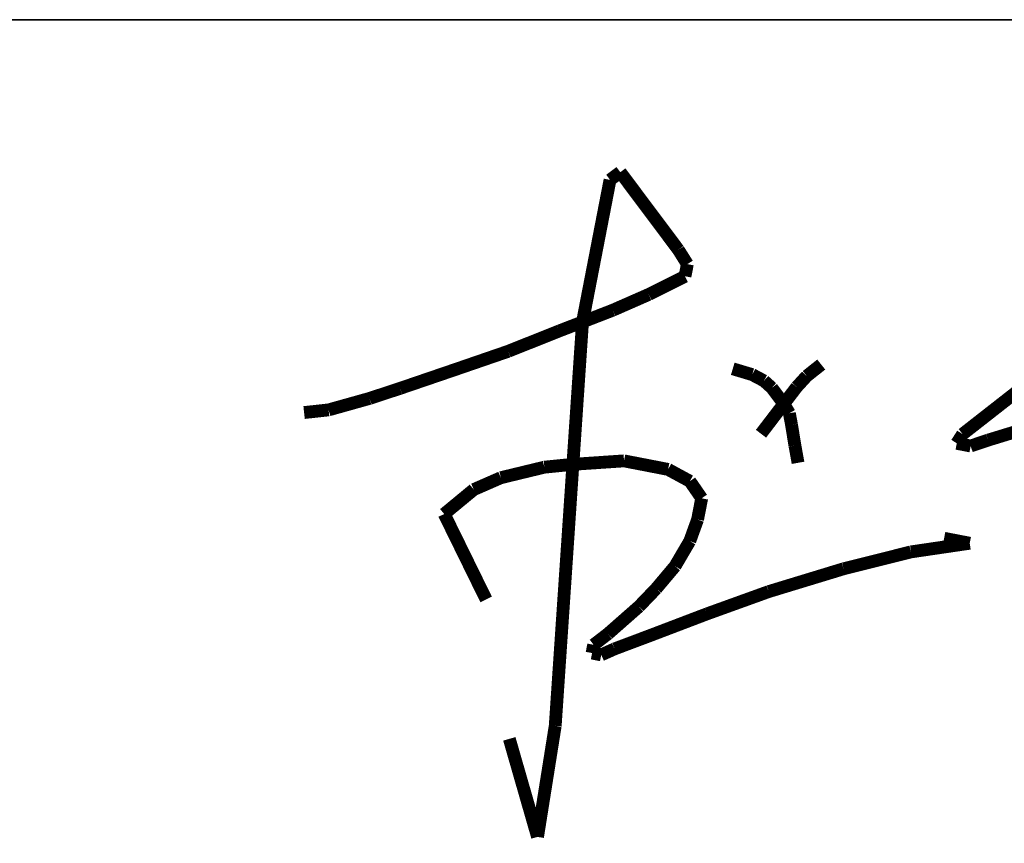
# Model space of a CAD drawing. Extents: x 797781 to 1255204, y 21234 to 1024248.
# Tile 202 of 256: x 1004539 to 1005230, y 174479 to 175057. Entities that reach past the tile are written whole.
import ezdxf

# ---------------------------------------------------------------- set-up
doc = ezdxf.new("R2010")
doc.units = 0
doc.header["$LTSCALE"] = 1000
doc.header["$MEASUREMENT"] = 0
doc.layers.add('230303生产综合楼-平面图_t8$0$图框', color=4, linetype='Continuous', lineweight=35)
doc.layers.add('A-PUB_TITLE SIGNATURE', color=7, linetype='Continuous')

# ---------------------------------------------------------------- blocks, each defined once
blk = doc.blocks.new('A$C7B124B11')
at = {"layer": 'A-PUB_TITLE SIGNATURE', "const_width": 10}
for points in [[(-133.66, 197.14), (-141.66, 191.15)], [(-88.33, 136.58), (-133.66, 197.14)], [(-141.66, 191.15), (-149.07, 152.94)], [(-149.07, 152.94), (-155.8, 118.2)], [(-81.32, 125.39), (-88.33, 136.58)], [(-155.8, 118.2), (-163.15, 80.27)], [(-83.15, 115.91), (-81.32, 125.39)], [(-111.52, 101.7), (-83.15, 115.91)], [(-139.48, 89.43), (-111.52, 101.7)], [(-181.36, 73.23), (-139.48, 89.43)], [(-163.15, 80.27), (-184.45, -234.92)], [(-221.16, 57.36), (-181.36, 73.23)], [(-262.68, 43.07), (-221.16, 57.36)], [(153.36, -11.98), (353.82, 49.42)], [(-305.52, 28.44), (-262.68, 43.07)], [(-45.86, 43.72), (-30.69, 39.16)], [(23.19, 47.02), (11.87, 38.05)], [(-30.69, 39.16), (-21.52, 34.32)], [(-21.52, 34.32), (-15.38, 28.8)], [(11.87, 38.05), (4.07, 29.53)], [(-329.34, 20.6), (-305.52, 28.44)], [(-15.38, 28.8), (-6.04, 16.31)], [(4.07, 29.53), (-6.04, 16.31)], [(176.59, 26.39), (133.54, -7.28)], [(-361.33, 11.63), (-329.34, 20.6)], [(-380.47, 9.54), (-361.33, 11.63)], [(-6.04, 16.31), (-23.84, -6.97)], [(-6.04, 16.31), (-1.69, 8.98)], [(-1.69, 8.98), (0, 0)], [(0, 0), (2.64, -16.23)], [(133.54, -7.28), (128.98, -14.45)], [(139.81, -16.55), (153.36, -11.98)], [(2.64, -16.23), (5.08, -29.68)], [(128.98, -14.45), (139.81, -16.55)], [(-226.86, -41.29), (-192.93, -33.08)], [(-192.93, -33.08), (-170.66, -30.85)], [(-170.66, -30.85), (-130.75, -28.15)], [(-130.75, -28.15), (-117.14, -30.78)], [(-117.14, -30.78), (-96.33, -34.82)], [(-96.33, -34.82), (-79.36, -44.02)], [(-248.02, -50.55), (-226.86, -41.29)], [(-271.1, -69.62), (-248.02, -50.55)], [(-79.36, -44.02), (-70.12, -57.37)], [(-70.12, -57.37), (-73.34, -73.95)], [(-238.37, -136.32), (-271.1, -69.62)], [(-73.34, -73.95), (-79.42, -90.75)], [(139.1, -92.44), (119.08, -88.56)], [(-79.42, -90.75), (-90.92, -110.35)], [(93.24, -99.19), (139.1, -92.44)], [(40.62, -112.37), (93.24, -99.19)], [(-90.92, -110.35), (-105.6, -127.79)], [(-17.82, -130.17), (40.62, -112.37)], [(-105.6, -127.79), (-119.13, -141.88)], [(-65.94, -147.53), (-17.82, -130.17)], [(-119.13, -141.88), (-143.28, -163.12)], [(-108.06, -163.58), (-65.94, -147.53)], [(-143.28, -163.12), (-154.44, -171.73)], [(-138.12, -174.89), (-108.06, -163.58)], [(-154.44, -171.73), (-155.69, -178.15)], [(-155.69, -178.15), (-148.52, -179.54)], [(-148.52, -179.54), (-138.12, -174.89)], [(-184.45, -234.92), (-198.26, -321.63)], [(-198.26, -321.63), (-220.29, -245.1)]]:
    blk.add_lwpolyline(points, dxfattribs=at)
blk = doc.blocks.new('230303生产综合楼-平面图_t8$0$图签')
at = {"layer": '230303生产综合楼-平面图_t8$0$图框', "color": 4}
blk.add_line((-4000, 10700), (0, 10700), dxfattribs=at)
at = {"layer": 'A-PUB_TITLE SIGNATURE', "xscale": 0.9, "yscale": 0.9, "zscale": 0.9}
blk.add_blockref('A$C7B124B11', (-1630.81, 10415.46, 3949.16), dxfattribs=at)

msp = doc.modelspace()

# ---------------------------------------------------------------- block references
msp.add_blockref('230303生产综合楼-平面图_t8$0$图签', (1006711.66, 164357.16))

doc.saveas('drawing.dxf')
